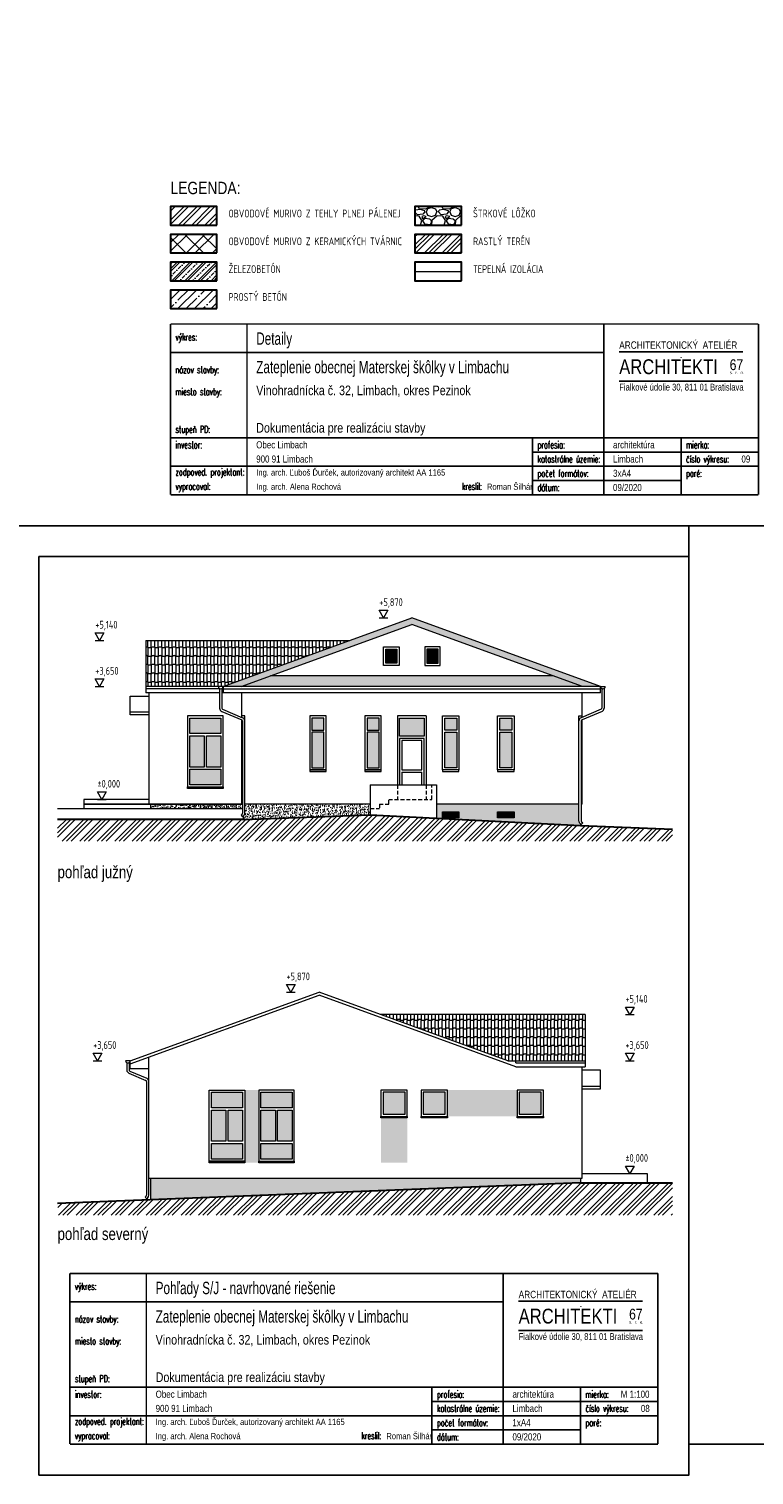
# Model space of a CAD drawing. Header units: millimetres. Extents: x -66400 to 220000, y -39950 to 48800.
# Tile 2 of 48: x -27975 to -4542, y -39950 to 6813. Entities that reach past the tile are written whole.
import ezdxf

# ---------------------------------------------------------------- set-up
doc = ezdxf.new("R2010")
doc.units = ezdxf.units.MM
doc.linetypes.add('HIDDEN', pattern=[9.525, 6.35, -3.175])
doc.layers.get('Defpoints').update_dxf_attribs({"color": 161})
for name, color, linetype, lineweight in [('A koty', 7, 'Continuous', 5), ('A okná-dvere', 144, 'Continuous', 9), ('A pod', 8, 'HIDDEN', 9), ('A steny', 30, 'Continuous', 30), ('A tenkeciary', 8, 'Continuous', 9), ('A tepel.izolacia', 7, 'BATTING', 5), ('stamp', 1, 'Continuous', 5)]:
    doc.layers.add(name, color=color, linetype=linetype, lineweight=lineweight)
doc.layers.add('A srafy', color=7, linetype='Continuous', lineweight=5, true_color=0x7a7a7a)
doc.styles.add('ARIAL', font='arial.ttf', dxfattribs={"height": 2})
doc.styles.add('ISOCP', font='isocp.shx', dxfattribs={"width": 0.8})
doc.styles.add('SIM', font='simplex.shx', dxfattribs={"width": 0.6, "height": 250})
doc.styles.add('TUCNE', font='txt', dxfattribs={"width": 0.7, "height": 600})
doc.linetypes.add('BATTING', pattern='A,0.00254,-2.54,[134,ltypeshp.shx,S=2.54,R=0,X=-2.54,Y=0],-5.08,[134,ltypeshp.shx,S=2.54,R=180,X=2.54,Y=0],-2.54', length=10.16254)
pattern_1 = [(90, (0, 0), (-226.5768, 1e-14), [247.8687, -312.53]), (31.72983, (-0.0006, -18.05), (226.57683, -1e-09), [44.162, -1021.4082]), (0, (37.56, 5.17), (0, 560.399), [42.633, -183.944]), (148.2702, (117.76, -18.05), (-226.57683, -2e-08), [44.162, -1021.4087]), (0, (117.76, -18.05), (0, 560.399), [108.821, -117.7557]), (90, (117.76, 0), (-226.5768, 1e-14), [247.8687, -312.53]), (31.72983, (-7.5, 262.14), (226.57683, -1e-09), [44.162, -1021.4082]), (0, (30.06, 285.37), (0, 560.399), [42.633, -183.944]), (148.27017, (110.26, 262.14), (-226.57683, -1e-09), [44.162, -1021.4082]), (0, (110.26, 262.14), (0, 560.399), [108.8215, -117.7554]), (90, (-7.5, 280.2), (-226.5768, 1e-14), [247.8687, -312.53]), (90, (110.26, 280.2), (-226.5768, 1e-14), [247.8687, -312.53])]

# ---------------------------------------------------------------- blocks, each defined once
blk = doc.blocks.new('_PECIATKA')
for p, q in [((145, 46.2), (185, 46.2)), ((165.05, 44.51), (165.05, 44.41)), ((145, 36.7), (185, 36.7)), ((117, 0), (117, 18.4)), ((165, 0), (165, 18.4)), ((117, 13.8), (190, 13.8)), ((0, 9.2), (190, 9.2)), ((117, 4.6), (165, 4.6))]:
    blk.add_line(p, q)
at = {"const_width": 0.5}
for points in [[(0, 55.2), (190, 55.2)], [(0, 0), (0, 55.2)], [(24.7, 0), (24.7, 55.2)], [(140, 0), (140, 55.2)], [(190, 0), (190, 55.2)], [(0, 46), (140, 46)], [(0, 18.4), (190, 18.4)], [(0, 0), (190, 0)]]:
    blk.add_lwpolyline(points, dxfattribs=at)
for s, height, style, width, p in [('výkres:', 2.3, 'SIM', 0.6, (1.6, 49.9)), ('ARCHITEKTONICKÝ  ATELIÉR', 2.4, 'ARIAL', 0.8, (145, 47.2)), ('ARCHITEKTI ', 4.8, 'ARIAL', 0.8, (145, 39)), ('67', 3.5, 'ARIAL', 0.8, (180.7, 40.3)), ('názov stavby:', 2.3, 'SIM', 0.6, (1.6, 39.3)), ('s.  r.  o.', 1, 'ARIAL', 0.8, (180.7, 39)), ('miesto stavby:', 2.3, 'SIM', 0.6, (1.6, 32.2)), ('Fialkové údolie 30, 811 01 Bratislava', 2.2, 'ARIAL', 0.8, (145, 33.7)), ('stupeň PD:', 2.3, 'SIM', 0.6, (1.6, 20)), ('investor:', 2.3, 'SIM', 0.6, (1.6, 15)), ('profesia:', 2.3, 'SIM', 0.6, (118.6, 15)), ('mierka:', 2.3, 'SIM', 0.6, (166.6, 15)), ('katastrálne územie:', 2.3, 'SIM', 0.6, (118.6, 10.4)), ('číslo výkresu:', 2.3, 'SIM', 0.6, (166.6, 10.4)), ('zodpoved. projektant: ', 2.3, 'SIM', 0.6, (1.6, 6.2)), ('počet formátov:', 2.3, 'SIM', 0.6, (118.6, 5.8)), ('paré:', 2.3, 'SIM', 0.6, (166.6, 5.8)), ('vypracoval:', 2.3, 'SIM', 0.6, (1.6, 1.6)), ('kreslil:', 2.3, 'SIM', 0.6, (94.16, 1.6)), ('dátum:', 2.3, 'SIM', 0.6, (118.6, 1.2))]:
    blk.add_text(s, height=height, dxfattribs=dict(style=style, width=width)).set_placement(p)
at = {"layer": 'stamp', "color": 7}
for s, height, style, width, p in [('Zateplenie obecnej Materskej škôlky v Limbachu', 4, 'TUCNE', 0.71, (27.7, 39.3)), ('Vinohradnícka č. 32, Limbach, okres Pezinok', 3.1, 'ARIAL', 0.8, (27.7, 32.2)), ('Dokumentácia pre realizáciu stavby', 3.1, 'ARIAL', 0.8, (27.7, 20.09)), ('Obec Limbach', 2.3, 'ARIAL', 0.8, (27.7, 15)), ('900 91 Limbach', 2.3, 'ARIAL', 0.8, (27.7, 10.4)), ('Limbach', 2.3, 'ARIAL', 0.8, (143, 10.4)), ('Ing. arch. Ľuboš Ďurček, autorizovaný architekt AA 1165 ', 2, 'ARIAL', 0.8, (27.7, 6.2)), ('Ing. arch. Alena Rochová', 2, 'ARIAL', 0.8, (27.7, 1.6)), ('Roman Šilhár', 2, 'ARIAL', 0.8, (102.26, 1.6))]:
    blk.add_text(s, height=height, dxfattribs=dict(at, style=style, width=width)).set_placement(p)

msp = doc.modelspace()

# ---------------------------------------------------------------- hatches: boundary and pattern name
at = {"layer": 'A srafy'}
h = msp.add_hatch(dxfattribs=at)
h.set_pattern_fill('ZDIVO-OBECNE', color=256, scale=100)
h.set_pattern_definition([(45, (-33600, 30737.23), (-212.132, 212.132), []), (45, (-33458.58, 30737.23), (-212.132, 212.132), [])])
h.paths.add_polyline_path([(-21900, 470), (-21900, 1070), (-23400, 1070), (-23400, 470)])
h = msp.add_hatch(dxfattribs=at)
h.set_pattern_fill('GRAVEL', color=256, scale=30)
h.set_pattern_definition([(228.012788, (-156151.36, 11559.233), (-6096, -6858), [102.5164, -10149.145]), (184.96974, (-156219.94, 11483.033), (9143.9999964, 762.0000434), [175.9214, -17416.2147]), (132.510447, (-156395.2, 11467.793), (7620.000003, -8381.999997), [124.0445, -12280.417]), (267.27369, (-156692.38, 11277.293), (762.000002, 15240), [160.2014, -15859.9312]), (292.833654, (-156700, 11117.273), (-3810, 9144), [157.09, -15551.9423]), (357.27369, (-156639.04, 10972.493), (-15240, 762.000002), [160.2014, -15859.9312]), (37.69424, (-156479.02, 10964.873), (-9905.9999996, -7620.0000006), [211.858, -20973.9346]), (72.255328, (-156311.38, 11094.413), (5334.0000014, 16763.9999995), [200.016, -19801.577]), (121.429566, (-156250.42, 11284.913), (-6096.000001, 9905.9999995), [160.744, -15913.6637]), (175.23636, (-156334.24, 11422.073), (8382, -762), [183.514, -8992.181]), (222.397438, (-156517.12, 11437.313), (-9143.9999997, -8382.0000003), [237.3234, -23495.0318]), (138.814075, (-155938, 11269.67), (-5334, 4572), [81.0014, -8019.1697]), (171.469234, (-155998.96, 11323.013), (9906, -1523.999998), [154.1046, -15256.3917]), (225, (-156151.36, 11345.9), (-1e-13, -762), [107.763, -969.868]), (203.19859, (-156204.7, 11437.31), (3810, 1524), [58.0324, -5745.1867]), (291.80141, (-156258.04, 11414.45), (-762, 2286), [82.0697, -4021.426]), (30.96376, (-156227.56, 11338.25), (2286, 1524), [133.296, -4309.8894]), (161.56505, (-156113.26, 11406.83), (1524, -762), [96.386, -2313.2694]), (16.38954, (-156700, 11414.453), (7620, 2286), [135.0264, -13367.648]), (70.346176, (-156570.46, 11452.553), (-3048, -8382), [113.2797, -11214.6647]), (293.19859, (-156113.26, 11559.23), (-1524, 3810), [116.064, -5687.155]), (343.61046, (-156067.54, 11452.553), (-7620, 2286), [135.0264, -13367.648]), (339.443955, (-156700, 10942.01), (-3810, 1524), [130.2106, -6380.3203]), (294.77514, (-156578.08, 10896.293), (-3810.000005, 8381.999998), [109.1016, -10801.078]), (66.80141, (-156105.64, 10797.23), (1524, 3810), [116.064, -5687.155]), (17.354025, (-156059.92, 10903.913), (-9906, -3048), [127.735, -12645.7128]), (69.443955, (-156479.02, 10797.23), (-1524, -3810), [65.1053, -6445.4256]), (101.30993, (-156151.36, 10797.23), (-762, 3048), [38.8544, -3846.5985]), (165.96376, (-156158.98, 10835.33), (2286, -762), [157.09, -2984.7164]), (186.009006, (-156311.38, 10873.433), (7620, 762), [145.58, -14412.4095]), (303.69007, (-156227.56, 11269.67), (-762, 1524), [109.897, -2637.533]), (353.157227, (-156166.6, 11178.233), (12954, -1523.9999993), [191.867, -18994.8027]), (60.945396, (-155976.1, 11155.37), (-3048, -5334), [78.4525, -7766.8177]), (90, (-155938, 11223.95), (-762, 762), [45.72, -716.28]), (120.256437, (-156326.62, 10896.293), (3048, -5334), [105.86, -10480.1822]), (48.012787, (-156379.96, 10987.733), (6096, 6858), [205.033, -10046.6287]), (0, (-156242.8, 11140.1), (762, 762), [198.12, -563.88]), (325.304846, (-156044.68, 11140.133), (7620.000003, -5333.999996), [120.483, -11927.795]), (254.0546, (-155945.62, 11071.55), (-762, -3048), [110.9487, -5436.495]), (207.645975, (-155976.1, 10964.873), (-14478.0000005, -7619.999999), [180.6435, -17883.7393]), (175.426079, (-156136.12, 10881.053), (-9906, 762), [191.109, -18919.754])])
h.paths.add_polyline_path([(-14000, 470), (-14000, 1070), (-15500, 1070), (-15500, 470)])
h = msp.add_hatch(dxfattribs=at)
h.set_pattern_fill('ZDIVO-STR_PEV', color=256, scale=200)
h.set_pattern_definition([(45, (-164600, 7197.23), (-424.264, 424.264), []), (45, (-164317.16, 7197.23), (-424.264, 424.264), []), (135, (-164600, 7197.23), (-282.8427, -282.8427), [])])
h.paths.add_polyline_path([(-21900, -430), (-21900, 170), (-23400, 170), (-23400, -430)])
h = msp.add_hatch(dxfattribs=at)
h.set_pattern_fill('ZEM_PUVODNI', color=256, scale=100)
h.set_pattern_definition([(45, (-156700, 10797.23), (-282.8427, 282.8427), []), (45, (-156558.58, 10797.23), (-282.8427, 282.8427), []), (45, (-156417.16, 10797.23), (-282.8427, 282.8427), [])])
h.paths.add_polyline_path([(-14000, -430), (-14000, 170), (-15500, 170), (-15500, -430)])
h = msp.add_hatch(dxfattribs=at)
h.set_pattern_fill('ZELEZOBETON', color=256, scale=60)
h.set_pattern_definition([(45, (-164600, 7197.23), (-212.13203, 212.13203), []), (45, (-164515.15, 7197.23), (-212.13203, 212.13203), []), (45, (-164345.44, 7197.23), (-127.2792, 296.98485), [120, -60, 0, -60])])
h.paths.add_polyline_path([(-21900, -1330), (-21900, -730), (-23400, -730), (-23400, -1330)])
h = msp.add_hatch(dxfattribs=at)
h.set_pattern_fill('ANSI35', color=256, scale=60)
h.set_pattern_definition([(45, (-164600, 7197.23), (-269.4077, 269.4077), []), (45, (-164330.6, 7197.23), (-269.4077, 269.4077), [476.25, -95.25, 0, -95.25])])
h.paths.add_polyline_path([(-21900, -2230), (-21900, -1630), (-23400, -1630), (-23400, -2230)])
at = {"layer": 'A srafy', "true_color": 0xc14433}
h = msp.add_hatch(color=15, dxfattribs=at)
h.dxf.hatch_style = 1
h.paths.add_polyline_path([(-15600, -12442.6), (-10084.8, -14450), (-9500, -14450), (-15600, -12229.8), (-21700, -14450), (-21115.2, -14450)])
at = {"layer": 'A srafy'}
h = msp.add_hatch(dxfattribs=at)
h.set_pattern_fill('BRAMAC-ALPSKA-28', scale=1.5)
h.set_pattern_definition(pattern_1)
h.paths.add_polyline_path([(-21700, -14450), (-17600, -12957.7), (-24200, -12957.7), (-24200, -14450)])
h = msp.add_hatch(color=256, dxfattribs=at)
h.dxf.hatch_style = 1
h.paths.add_polyline_path([(-16445, -13700), (-16085, -13700), (-16085, -13240), (-16445, -13240)])
h = msp.add_hatch(color=256, dxfattribs=at)
h.dxf.hatch_style = 1
h.paths.add_polyline_path([(-14755, -13240), (-15115, -13240), (-15115, -13700), (-14755, -13700)])
at = {"layer": 'A srafy', "true_color": 0xc14433}
h = msp.add_hatch(color=15, dxfattribs=at)
h.dxf.hatch_style = 1
h.paths.add_polyline_path([(-11036.5, -14103.6), (-20163.5, -14103.6), (-21115.2, -14450), (-10084.8, -14450)])
at = {"layer": 'A srafy'}
h = msp.add_hatch(color=256, dxfattribs=at)
h.dxf.hatch_style = 1
h.paths.add_polyline_path([(-22780, -15975), (-22780, -15470), (-21770, -15470), (-21770, -15975)])
h.paths.add_polyline_path([(-22240, -16045), (-21770, -16045), (-21770, -17055), (-22240, -17055)])
h.paths.add_polyline_path([(-21770, -17125), (-21770, -17630), (-22780, -17630), (-22780, -17125)])
h.paths.add_polyline_path([(-22310, -17055), (-22780, -17055), (-22780, -16045), (-22310, -16045)])
h = msp.add_hatch(color=256, dxfattribs=at)
h.dxf.hatch_style = 1
h.paths.add_polyline_path([(-18440, -15930), (-18440, -17080), (-18830, -17080), (-18830, -15930)])
h.paths.add_polyline_path([(-18830, -15860), (-18830, -15470), (-18440, -15470), (-18440, -15860)])
h = msp.add_hatch(color=256, dxfattribs=at)
h.dxf.hatch_style = 1
h.paths.add_polyline_path([(-16660, -15930), (-16660, -17080), (-17050, -17080), (-17050, -15930)])
h.paths.add_polyline_path([(-17050, -15860), (-17050, -15470), (-16660, -15470), (-16660, -15860)])
h = msp.add_hatch(color=256, dxfattribs=at)
h.dxf.hatch_style = 1
h.paths.add_polyline_path([(-15995, -16060), (-15995, -15470), (-15205, -15470), (-15205, -16060)])
h = msp.add_hatch(color=256, dxfattribs=at)
h.dxf.hatch_style = 1
h.paths.add_polyline_path([(-14150, -15930), (-14150, -17080), (-14540, -17080), (-14540, -15930)])
h.paths.add_polyline_path([(-14540, -15860), (-14540, -15470), (-14150, -15470), (-14150, -15860)])
h = msp.add_hatch(color=256, dxfattribs=at)
h.dxf.hatch_style = 1
h.paths.add_polyline_path([(-12370, -15930), (-12370, -17080), (-12760, -17080), (-12760, -15930)])
h.paths.add_polyline_path([(-12760, -15860), (-12760, -15470), (-12370, -15470), (-12370, -15860)])
h = msp.add_hatch(dxfattribs=at)
h.set_pattern_fill('ZEM_PUVODNI', color=256, scale=100)
h.set_pattern_definition([(45, (-84200, -950), (-282.8427, 282.8427), []), (45, (-84058.58, -950), (-282.8427, 282.8427), []), (45, (-83917.16, -950), (-282.8427, 282.8427), [])])
h.paths.add_polyline_path([(-7174.7, -19067.7), (-10150, -18950), (-16950, -18600), (-21050, -18750), (-27050, -18750), (-27050, -19450), (-7174.7, -19450)])
h = msp.add_hatch(dxfattribs=at)
h.set_pattern_fill('AR-CONC')
h.paths.add_polyline_path([(-21075, -18250), (-24050, -18250), (-24050, -18400), (-21075, -18400)])
h = msp.add_hatch(dxfattribs=at)
h.set_pattern_fill('AR-CONC')
h.paths.add_polyline_path([(-21000, -18250), (-21000, -18550, -0.1989124), (-21033, -18629.5), (-21050, -18646.6), (-21050, -18750), (-16950, -18600), (-16950, -18250)])
h = msp.add_hatch(dxfattribs=at)
h.set_pattern_fill('AR-CONC')
h.paths.add_polyline_path([(-10150, -18950), (-10150, -18896.6), (-10167, -18879.5, -0.1989124), (-10200, -18800), (-10200, -18250), (-14800, -18250), (-14800, -18710.7)])
h.paths.add_polyline_path([(-12830, -18500), (-12300, -18500), (-12300, -18700), (-12830, -18700)], flags=16)
h.paths.add_polyline_path([(-12800, -18530), (-12330, -18530), (-12330, -18670), (-12800, -18670)], flags=0)
h.paths.add_polyline_path([(-14080, -18700), (-14610, -18700), (-14610, -18500), (-14080, -18500)], flags=16)
h.paths.add_polyline_path([(-14110, -18670), (-14580, -18670), (-14580, -18530), (-14110, -18530)], flags=0)
h = msp.add_hatch(color=256, dxfattribs=at)
h.dxf.hatch_style = 1
h.paths.add_polyline_path([(-14110, -18530), (-14110, -18670), (-14580, -18670), (-14580, -18530)])
h = msp.add_hatch(color=256, dxfattribs=at)
h.dxf.hatch_style = 1
h.paths.add_polyline_path([(-12330, -18530), (-12330, -18670), (-12800, -18670), (-12800, -18530)])
h = msp.add_hatch(dxfattribs=at)
h.set_pattern_fill('BRAMAC-ALPSKA-28', scale=1.5)
h.set_pattern_definition(pattern_1)
h.paths.add_polyline_path([(-10000, -26550), (-10000, -25057.7), (-16600, -25057.7), (-12500, -26550)])
h = msp.add_hatch(color=256, dxfattribs=at)
h.dxf.hatch_style = 1
h.paths.add_polyline_path([(-22080, -28075), (-22080, -27570), (-21070, -27570), (-21070, -28075)])
h.paths.add_polyline_path([(-21540, -28145), (-21070, -28145), (-21070, -29155), (-21540, -29155)])
h.paths.add_polyline_path([(-21070, -29225), (-21070, -29730), (-22080, -29730), (-22080, -29225)])
h.paths.add_polyline_path([(-21610, -29155), (-22080, -29155), (-22080, -28145), (-21610, -28145)])
at = {"layer": 'A srafy', "true_color": 0x2d59a4}
h = msp.add_hatch(color=165, dxfattribs=at)
h.dxf.hatch_style = 1
h.paths.add_polyline_path([(-21000, -29850), (-20550, -29850), (-20550, -27500), (-21000, -27500)])
at = {"layer": 'A srafy'}
h = msp.add_hatch(color=256, dxfattribs=at)
h.dxf.hatch_style = 1
h.paths.add_polyline_path([(-20480, -28075), (-20480, -27570), (-19470, -27570), (-19470, -28075)])
h.paths.add_polyline_path([(-19940, -28145), (-19470, -28145), (-19470, -29155), (-19940, -29155)])
h.paths.add_polyline_path([(-19470, -29225), (-19470, -29730), (-20480, -29730), (-20480, -29225)])
h.paths.add_polyline_path([(-20010, -29155), (-20480, -29155), (-20480, -28145), (-20010, -28145)])
h = msp.add_hatch(color=256, dxfattribs=at)
h.dxf.hatch_style = 1
h.paths.add_polyline_path([(-16530, -27570), (-16530, -28280), (-15820, -28280), (-15820, -27570)])
h = msp.add_hatch(color=256, dxfattribs=at)
h.dxf.hatch_style = 1
h.paths.add_polyline_path([(-15230, -27570), (-15230, -28280), (-14520, -28280), (-14520, -27570)])
at = {"layer": 'A srafy', "true_color": 0xcd5b0a}
h = msp.add_hatch(color=32, dxfattribs=at)
h.dxf.hatch_style = 1
h.paths.add_polyline_path([(-14450, -28350), (-12200, -28350), (-12200, -27500), (-14450, -27500)])
at = {"layer": 'A srafy'}
h = msp.add_hatch(color=256, dxfattribs=at)
h.dxf.hatch_style = 1
h.paths.add_polyline_path([(-12130, -27570), (-12130, -28280), (-11420, -28280), (-11420, -27570)])
at = {"layer": 'A srafy', "true_color": 0xffea4d}
h = msp.add_hatch(color=41, dxfattribs=at)
h.dxf.hatch_style = 1
h.paths.add_polyline_path([(-16600, -29850), (-15750, -29850), (-15750, -28400), (-16600, -28400)])
at = {"layer": 'A srafy'}
h = msp.add_hatch(dxfattribs=at)
h.set_pattern_fill('AR-CONC')
h.paths.add_polyline_path([(-24050, -30350), (-24050, -31050), (-10150, -30500), (-10150, -30350)])
h = msp.add_hatch(dxfattribs=at)
h.set_pattern_fill('ZEM_PUVODNI', color=256, scale=100)
h.set_pattern_definition([(45, (-84200, -1050), (-282.8427, 282.8427), []), (45, (-84058.58, -1050), (-282.8427, 282.8427), []), (45, (-83917.16, -1050), (-282.8427, 282.8427), [])])
h.paths.add_polyline_path([(-7174.7, -30500), (-10150, -30500), (-27050, -31168.7), (-27036.9, -31550), (-7174.7, -31550)])

# ---------------------------------------------------------------- linework, layer by layer
at = {"layer": 'A koty'}
for p, q in [((-16652.3, -12229.8), (-16372.3, -12229.8)), ((-25830, -12957.7), (-25550, -12957.7)), ((-25830, -14450), (-25550, -14450)), ((-25760, -18100), (-25480, -18100)), ((-19652.3, -24329.8), (-19372.3, -24329.8)), ((-8700, -25057.7), (-8420, -25057.7)), ((-25900, -26550), (-25620, -26550)), ((-8700, -26550), (-8420, -26550)), ((-8700, -30200), (-8420, -30200))]:
    msp.add_line(p, q, dxfattribs=at)
for points in [[(-16652.3, -11987.3), (-16372.3, -11987.3), (-16512.3, -12229.8), (-16652.3, -11987.3)], [(-25830, -12715.2), (-25550, -12715.2), (-25690, -12957.7), (-25830, -12715.2)], [(-25830, -14207.5), (-25550, -14207.5), (-25690, -14450), (-25830, -14207.5)], [(-25760, -17857.5), (-25480, -17857.5), (-25620, -18100), (-25760, -17857.5)], [(-19652.3, -24087.3), (-19372.3, -24087.3), (-19512.3, -24329.8), (-19652.3, -24087.3)], [(-8700, -24815.2), (-8420, -24815.2), (-8560, -25057.7), (-8700, -24815.2)], [(-25900, -26307.5), (-25620, -26307.5), (-25760, -26550), (-25900, -26307.5)], [(-8700, -26307.5), (-8420, -26307.5), (-8560, -26550), (-8700, -26307.5)], [(-8700, -29957.5), (-8420, -29957.5), (-8560, -30200), (-8700, -29957.5)]]:
    msp.add_lwpolyline(points, dxfattribs=at)
at = {"layer": 'A okná-dvere'}
for p, q in [((-15925, -17150), (-15275, -17150)), ((-15925, -17220), (-15275, -17220))]:
    msp.add_line(p, q, dxfattribs=at)
for points in [[(-16445, -13240), (-16085, -13240), (-16085, -13700), (-16445, -13700)], [(-14755, -13240), (-15115, -13240), (-15115, -13700), (-14755, -13700)], [(-22780, -15975), (-22780, -15470), (-21770, -15470), (-21770, -15975)], [(-18440, -15860), (-18440, -15470), (-18830, -15470), (-18830, -15860)], [(-16660, -15860), (-16660, -15470), (-17050, -15470), (-17050, -15860)], [(-15995, -16060), (-15995, -15470), (-15205, -15470), (-15205, -16060)], [(-14540, -15860), (-14540, -15470), (-14150, -15470), (-14150, -15860)], [(-12760, -15860), (-12760, -15470), (-12370, -15470), (-12370, -15860)], [(-22310, -17055), (-22780, -17055), (-22780, -16045), (-22310, -16045)], [(-22240, -16045), (-21770, -16045), (-21770, -17055), (-22240, -17055)], [(-18830, -15930), (-18830, -17080), (-18440, -17080), (-18440, -15930)], [(-17050, -15930), (-17050, -17080), (-16660, -17080), (-16660, -15930)], [(-14150, -15930), (-14150, -17080), (-14540, -17080), (-14540, -15930)], [(-12370, -15930), (-12370, -17080), (-12760, -17080), (-12760, -15930)], [(-21770, -17125), (-21770, -17630), (-22780, -17630), (-22780, -17125)], [(-14110, -18530), (-14110, -18670), (-14580, -18670), (-14580, -18530)], [(-12330, -18530), (-12330, -18670), (-12800, -18670), (-12800, -18530)], [(-22080, -28075), (-22080, -27570), (-21070, -27570), (-21070, -28075)], [(-20480, -28075), (-20480, -27570), (-19470, -27570), (-19470, -28075)], [(-16530, -27570), (-16530, -28280), (-15820, -28280), (-15820, -27570)], [(-15230, -27570), (-15230, -28280), (-14520, -28280), (-14520, -27570)], [(-12130, -27570), (-12130, -28280), (-11420, -28280), (-11420, -27570)], [(-21610, -29155), (-22080, -29155), (-22080, -28145), (-21610, -28145)], [(-21540, -28145), (-21070, -28145), (-21070, -29155), (-21540, -29155)], [(-20010, -29155), (-20480, -29155), (-20480, -28145), (-20010, -28145)], [(-19940, -28145), (-19470, -28145), (-19470, -29155), (-19940, -29155)], [(-21070, -29225), (-21070, -29730), (-22080, -29730), (-22080, -29225)], [(-19470, -29225), (-19470, -29730), (-20480, -29730), (-20480, -29225)]]:
    msp.add_lwpolyline(points, close=True, dxfattribs=at)
for points in [[(-15205, -17630), (-15205, -16130), (-15995, -16130), (-15995, -17630)], [(-15275, -17150), (-15275, -16200), (-15925, -16200), (-15925, -17150)], [(-15925, -17220), (-15925, -17630)], [(-15275, -17630), (-15275, -17220)]]:
    msp.add_lwpolyline(points, dxfattribs=at)
at = {"layer": 'A pod', "ltscale": 20}
for p, q in [((-16065, -17630), (-16065, -18100)), ((-15135, -17630), (-15135, -18100)), ((-14950, -18100), (-14950, -17630)), ((-16350, -18250), (-16350, -18100)), ((-16350, -18100), (-14950, -18100)), ((-16950, -18400), (-16650, -18400)), ((-16650, -18250), (-16350, -18250)), ((-16650, -18250), (-16650, -18400))]:
    msp.add_line(p, q, dxfattribs=at)
at = {"layer": 'A srafy'}
for points in [[(-18370, -17200), (-18370, -17150), (-18900, -17150), (-18900, -17200)], [(-16590, -17200), (-16590, -17150), (-17120, -17150), (-17120, -17200)], [(-14080, -17200), (-14080, -17150), (-14610, -17150), (-14610, -17200)], [(-12300, -17200), (-12300, -17150), (-12830, -17150), (-12830, -17200)]]:
    msp.add_lwpolyline(points, close=True, dxfattribs=at)
at = {"layer": 'A steny'}
for p, q in [((-23400, 1070), (-23400, 470)), ((-15500, 1070), (-15500, 470)), ((-23400, 170), (-23400, -430)), ((-15500, 170), (-15500, -430)), ((-23400, -730), (-23400, -1330)), ((-15500, -730), (-15500, -1330)), ((-23400, -1630), (-23400, -2230)), ((-21050, -18750), (-16950, -18600)), ((-16950, -18600), (-10150, -18950)), ((-21050, -18750), (-27050, -18750)), ((-10150, -18950), (-7174.7, -19067.7)), ((-10150, -30500), (-27050, -31168.7)), ((-10150, -30500), (-7174.7, -30500))]:
    msp.add_line(p, q, dxfattribs=at)
for points in [[(-21900, 470), (-21900, 1070), (-23400, 1070), (-23400, 470)], [(-14000, 470), (-14000, 1070), (-15500, 1070), (-15500, 470)], [(-21900, -430), (-21900, 170), (-23400, 170), (-23400, -430)], [(-14000, -430), (-14000, 170), (-15500, 170), (-15500, -430)], [(-21900, -1330), (-21900, -730), (-23400, -730), (-23400, -1330)], [(-14000, -1330), (-14000, -730), (-15500, -730), (-15500, -1330)], [(-21900, -2230), (-21900, -1630), (-23400, -1630), (-23400, -2230)]]:
    msp.add_lwpolyline(points, close=True, dxfattribs=at)
at = {"layer": 'A tenkeciary'}
for p, q in [((-21700, -14450), (-15600, -12229.8)), ((-21115.2, -14450), (-15600, -12442.6)), ((-9500, -14450), (-15600, -12229.8)), ((-10084.8, -14450), (-15600, -12442.6)), ((-24200, -12957.7), (-24200, -14450)), ((-24200, -12957.7), (-17600, -12957.7)), ((-9500, -14450), (-24200, -14450)), ((-24200, -14450), (-24200, -14650)), ((-21700, -14450), (-21700, -14650)), ((-11036.5, -14103.6), (-20163.5, -14103.6)), ((-9500, -14650), (-9500, -14450)), ((-9500, -14450), (-9350, -14450)), ((-24700, -15365.5), (-24700, -14759.3)), ((-24700, -14759.3), (-24100, -14759.3)), ((-21812.5, -14525), (-24200, -14525)), ((-21812.5, -14650), (-24200, -14650)), ((-24100, -14650), (-24100, -18250)), ((-21812.5, -14515), (-21812.5, -15151)), ((-21737.5, -14515), (-21737.5, -15151)), ((-9500, -14650), (-21737.5, -14650)), ((-21700, -14525), (-9500, -14525)), ((-21100, -15400), (-21100, -14650)), ((-10100, -15400), (-10100, -14650)), ((-9462.5, -14515), (-9462.5, -15151)), ((-9387.5, -14515), (-9387.5, -15151)), ((-24100, -15278.9), (-24700, -15278.9)), ((-24100, -15365.5), (-24700, -15365.5)), ((-22850, -15400), (-22850, -17700)), ((-21700, -15400), (-22850, -15400)), ((-21744, -15254.5), (-21097.8, -15528.8)), ((-21714.7, -15185.5), (-21068.5, -15459.8)), ((-21700, -17700), (-21700, -15400)), ((-21000, -15400), (-21100, -15400)), ((-21100, -15446.4), (-21100, -15400)), ((-21000, -18550), (-21000, -15400)), ((-15135, -15400), (-16065, -15400)), ((-16065, -15400), (-16065, -17630)), ((-15135, -15400), (-15135, -17630)), ((-10200, -18800), (-10200, -15400)), ((-10200, -15400), (-10100, -15400)), ((-9485.3, -15185.5), (-10131.5, -15459.8)), ((-9456, -15254.5), (-10102.2, -15528.8)), ((-10100, -15446.4), (-10100, -15400)), ((-21100, -18250), (-21100, -15527.9)), ((-21075, -15563.3), (-21075, -18550)), ((-10125, -15563.3), (-10125, -18800)), ((-10100, -18250), (-10100, -15527.9)), ((-22850, -17700), (-21700, -17700)), ((-16950, -17630), (-16950, -18600)), ((-16950, -17630), (-14800, -17630)), ((-14800, -17630), (-14800, -18710.7)), ((-24100, -18100), (-26200, -18100)), ((-26200, -18100), (-26200, -18400)), ((-27050, -18400), (-21075, -18400)), ((-21075, -18250), (-26200, -18250)), ((-26200, -18250), (-21075, -18250)), ((-24050, -18250), (-24050, -18400)), ((-21086, -18576.5), (-21121.3, -18611.9)), ((-21121.3, -18611.9), (-21068.3, -18664.9)), ((-21033, -18629.5), (-21068.3, -18664.9)), ((-21050, -18646.6), (-21050, -18750)), ((-16950, -18250), (-21000, -18250)), ((-10200, -18250), (-14800, -18250)), ((-10100, -18250), (-10125, -18250)), ((-10167, -18879.5), (-10131.7, -18914.9)), ((-10150, -18896.6), (-10150, -18950)), ((-10078.7, -18861.9), (-10131.7, -18914.9)), ((-10114, -18826.5), (-10078.7, -18861.9)), ((-24700, -26550), (-18600, -24329.8)), ((-24700, -26656.4), (-18600, -24436.2)), ((-12500, -26550), (-18600, -24329.8)), ((-12242.9, -26750), (-18600, -24436.2)), ((-10000, -25057.7), (-16600, -25057.7)), ((-10000, -25057.7), (-10000, -26550)), ((-24700, -26550), (-24850, -26550)), ((-24812.5, -26615), (-24812.5, -26851)), ((-24737.5, -26615), (-24737.5, -26851)), ((-24700, -26800), (-24700, -26550)), ((-24100, -30900), (-24100, -26438)), ((-12500, -26550), (-10000, -26550)), ((-12242.9, -26625), (-12242.9, -26550)), ((-12242.9, -26625), (-10000, -26625)), ((-10000, -26550), (-10000, -26750)), ((-24744, -26954.5), (-24197.8, -27186.3)), ((-24714.7, -26885.5), (-24168.5, -27117.3)), ((-24700, -26800), (-24100, -26800)), ((-12242.9, -26750), (-10100, -26750)), ((-10100, -30350), (-10100, -26750)), ((-10100, -26750), (-10000, -26750)), ((-9500, -26859.3), (-10100, -26859.3)), ((-9500, -27465.5), (-9500, -26859.3)), ((-24175, -27220.9), (-24175, -30900)), ((-20550, -27500), (-20550, -29800)), ((-19400, -27500), (-20550, -27500)), ((-19400, -29800), (-19400, -27500)), ((-10100, -27378.9), (-9500, -27378.9)), ((-10100, -27465.5), (-9500, -27465.5)), ((-20550, -29800), (-19400, -29800)), ((-24100, -30350), (-10100, -30350)), ((-24050, -30350), (-24050, -31050)), ((-10150, -30350), (-10150, -30500)), ((-10100, -30200), (-8000, -30200)), ((-8000, -30200), (-8000, -30500)), ((-24186, -30926.5), (-24221.3, -30961.9)), ((-24221.3, -30961.9), (-24168.3, -31014.9)), ((-24133, -30979.5), (-24168.3, -31014.9))]:
    msp.add_line(p, q, dxfattribs=at)
for points in [[(-16515, -13170), (-16015, -13170), (-16015, -13770), (-16515, -13770)], [(-14685, -13170), (-15185, -13170), (-15185, -13770), (-14685, -13770)], [(-18900, -17150), (-18370, -17150), (-18370, -15400), (-18900, -15400)], [(-17120, -17150), (-16590, -17150), (-16590, -15400), (-17120, -15400)], [(-14080, -17150), (-14610, -17150), (-14610, -15400), (-14080, -15400)], [(-12300, -17150), (-12830, -17150), (-12830, -15400), (-12300, -15400)], [(-22850, -17750), (-22850, -17700), (-21700, -17700), (-21700, -17750)], [(-14080, -18500), (-14080, -18700), (-14610, -18700), (-14610, -18500)], [(-12300, -18500), (-12300, -18700), (-12830, -18700), (-12830, -18500)], [(-21000, -27500), (-21000, -29800), (-22150, -29800), (-22150, -27500)], [(-16600, -27500), (-16600, -28350), (-15750, -28350), (-15750, -27500)], [(-15300, -27500), (-15300, -28350), (-14450, -28350), (-14450, -27500)], [(-12200, -27500), (-12200, -28350), (-11350, -28350), (-11350, -27500)], [(-16600, -28400), (-16600, -28350), (-15750, -28350), (-15750, -28400)], [(-15300, -28400), (-15300, -28350), (-14450, -28350), (-14450, -28400)], [(-12200, -28400), (-12200, -28350), (-11350, -28350), (-11350, -28400)], [(-22150, -29850), (-22150, -29800), (-21000, -29800), (-21000, -29850)], [(-20550, -29850), (-20550, -29800), (-19400, -29800), (-19400, -29850)]]:
    msp.add_lwpolyline(points, close=True, dxfattribs=at)
for centre, radius, start, end in [((-21775, -14450), 75, 180, 0), ((-9425, -14450), 75, 180, 0), ((-21700, -15151), 112.5, 180, 247), ((-21700, -15151), 37.5, 180, 247), ((-9500, -15151), 37.5, 293, 0), ((-9500, -15151), 112.5, 293, 0), ((-21112.5, -15563.3), 37.5, 0, 67), ((-21112.5, -15563.3), 112.5, 0, 67), ((-10087.5, -15563.3), 112.5, 113, 180), ((-10087.5, -15563.3), 37.5, 113, 180), ((-21112.5, -18550), 37.5, 315, 0), ((-21112.5, -18550), 112.5, 315, 0), ((-10087.5, -18800), 112.5, 180, 225), ((-10087.5, -18800), 37.5, 180, 225), ((-24775, -26550), 75, 180, 0), ((-24700, -26851), 112.5, 180, 247), ((-24700, -26851), 37.5, 180, 247), ((-24212.5, -27220.9), 112.5, 0, 67), ((-24212.5, -27220.9), 37.5, 0, 67), ((-24212.5, -30900), 37.5, 315, 0), ((-24212.5, -30900), 112.5, 315, 0)]:
    msp.add_arc(centre, radius, start, end, dxfattribs=at)
at = {"layer": 'A tepel.izolacia', "ltscale": 16}
msp.add_line((-15500, -1030), (-14000, -1030), dxfattribs=at)
at = {"layer": 'Defpoints'}
for points in [[(-66400, 20450), (-3400, 20450), (-3400, -9250), (-66400, -9250)], [(-6650, -9250), (56350, -9250), (56350, -38950), (-6650, -38950)], [(-6650, -10250), (-27650, -10250), (-27650, -39950), (-6650, -39950)]]:
    msp.add_lwpolyline(points, close=True, dxfattribs=at)

# ---------------------------------------------------------------- block references
at = {"xscale": 100, "yscale": 100, "zscale": 100}
for p in [(-23400, -8250), (-26650, -38950)]:
    msp.add_blockref('_PECIATKA', p, dxfattribs=at)

# ---------------------------------------------------------------- texts
at = {"char_height": 250, "width": 12313.575, "attachment_point": 1, "style": 'ISOCP'}
for s, insert in [('\\pt2500;OBVODOVÉ MURIVO Z TEHLY PLNEJ PÁLENEJ', (-21523.1, 970)), ('\\pt2500;ŠTRKOVÉ LÔŽKO', (-13623.1, 970)), ('OBVODOVÉ MURIVO Z KERAMICKÝCH TVÁRNIC', (-21523.1, 70)), ('\\pt2500;RASTLÝ TERÉN', (-13623.1, 70)), ('ŽELEZOBETÓN', (-21523.1, -830)), ('\\pt2500;TEPELNÁ IZOLÁCIA', (-13623.1, -830)), ('PROSTÝ BETÓN', (-21523.1, -1730))]:
    msp.add_mtext(s, dxfattribs=dict(at, insert=insert))
at = {"layer": 'A koty', "char_height": 250, "attachment_point": 7, "style": 'ISOCP'}
for s, insert in [('+5,870', (-16652.3, -11907.3)), ('+5,140', (-25830, -12635.2)), ('+3,650', (-25830, -14127.5)), ('%%P0,000', (-25760, -17777.5)), ('+5,870', (-19652.3, -24007.3)), ('+5,140', (-8700, -24735.2)), ('+3,650', (-25900, -26227.5)), ('+3,650', (-8700, -26227.5)), ('%%P0,000', (-8700, -29877.5))]:
    msp.add_mtext(s, dxfattribs=dict(at, insert=insert))
at = {"layer": 'stamp', "color": 7, "style": 'ARIAL', "width": 0.8}
for s, height, p in [('LEGENDA:', 400, (-23400, 1470)), ('architektúra', 230, (-9100, -6750)), ('09', 230, (-4950, -7210)), ('3xA4', 230, (-9100, -7670)), ('09/2020', 230, (-9100, -8130)), ('architektúra', 230, (-12350, -37450)), ('M 1:100', 230, (-8850, -37450)), ('08', 230, (-8200, -37910)), ('1xA4', 230, (-12350, -38370)), ('09/2020', 230, (-12350, -38830))]:
    msp.add_text(s, height=height, dxfattribs=at).set_placement(p)
at = {"layer": 'stamp', "style": 'TUCNE'}
for s, width, p in [('Detaily', 0.71, (-20630, -3400)), ('pohľad južný', 0.8, (-27050, -20650)), ('pohľad severný', 0.8, (-27050, -32350)), ('Pohľady S/J - navrhované riešenie', 0.71, (-23880, -34100))]:
    msp.add_text(s, height=400, dxfattribs=dict(at, width=width)).set_placement(p)

doc.saveas('drawing.dxf')
